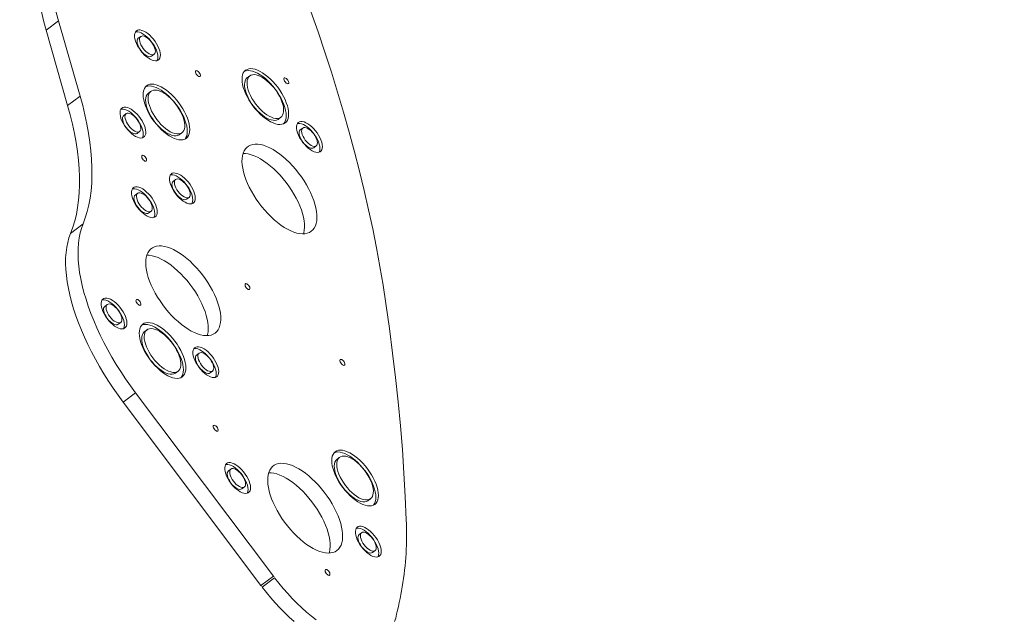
# Model space of a CAD drawing. Extents: x 5459245 to 5462690, y 5971016 to 5972523.
# Tile 189 of 198: x 5462456.528 to 5462457.365, y 5972219.592 to 5972220.1. Entities that reach past the tile are written whole.
import ezdxf

# ---------------------------------------------------------------- set-up
doc = ezdxf.new("R2010")
doc.units = 0
for name, color, linetype, lineweight in [('! DB - Obrzeże betonowe 8x30', 7, 'CONTINUOUS', 30), ('A_MAŁA ARCHITEKTURA', 195, 'CONTINUOUS', 9), ('A_PROJEKTY TOWARZYSZĄCE', 7, 'CONTINUOUS', 20)]:
    doc.layers.add(name, color=color, linetype=linetype, lineweight=lineweight)
doc.layers.add('ADT CCTV', color=102, linetype='CONTINUOUS')

# ---------------------------------------------------------------- blocks, each defined once
blk = doc.blocks.new('A$C792F184C')
at = {"layer": '! DB - Obrzeże betonowe 8x30', "const_width": 0.1}
blk.add_lwpolyline([(13.37285, 124.66634, 0.104169), (-5.16643, 75.97386), (-5.52686, 73.48727), (-5.82931, 70.97423), (-6.07328, 68.45634), (-6.26114, 65.93515), (-6.39526, 63.41223), (-6.47799, 60.88909), (-6.51168, 58.36728), (-6.49866, 55.8483), (-6.44125, 53.33366), (-6.34175, 50.82486), (-6.20311, 48.33514), (-2.98435, -2.40389)], format="xyb", dxfattribs=at)
blk = doc.blocks.new('A$C8d9de67b')
at = {"layer": 'A_MAŁA ARCHITEKTURA', "linetype": 'Continuous'}
for p, q in [((864, 1284.71), (864, 1282.06)), ((883, 1282.06), (883, 1284.71)), ((801.5, 1275.33), (801.5, 1272.68)), ((845.5, 1272.68), (845.5, 1275.33)), ((719, 1221.34), (719, 1218.69)), ((738, 1218.69), (738, 1221.34)), ((761.5, 1200.21), (761.5, 1197.56)), ((805.5, 1197.56), (805.5, 1200.21)), ((728.49, 1149.72), (666.46, 1173.44)), ((666.46, 1160.19), (666.46, 1173.44)), ((764, 1172.05), (764, 1169.4)), ((783, 1169.4), (783, 1172.05)), ((834, 1172.05), (834, 1169.4)), ((853, 1169.4), (853, 1172.05)), ((728.49, 1136.48), (666.46, 1160.19)), ((728.49, 1136.48), (728.49, 1149.72)), ((824, 1139.18), (824, 1136.53)), ((843, 1136.53), (843, 1139.18)), ((1106.5, 1141.52), (1106.5, 1138.88)), ((1150.5, 1138.88), (1150.5, 1141.52)), ((1169, 1118.05), (1169, 1115.4)), ((1188, 1115.4), (1188, 1118.05)), ((964, 1099.28), (964, 1096.63)), ((983, 1096.63), (983, 1099.28)), ((816.92, 1073.1), (816.92, 1086.34)), ((921.5, 1075.8), (921.5, 1073.15)), ((965.5, 1073.15), (965.5, 1075.8)), ((884, 1061.71), (884, 1059.07)), ((903, 1059.07), (903, 1061.71)), ((1059, 1061.72), (1059, 1059.07)), ((1078, 1059.07), (1078, 1061.72)), ((1153.5, 1035.89), (958.5, 1035.89)), ((958.5, 1022.65), (958.5, 1035.89)), ((1153.5, 1022.65), (1153.5, 1035.89)), ((1155.25, 1022.65), (1155.25, 1035.9)), ((1153.5, 1022.65), (958.5, 1022.65))]:
    blk.add_line(p, q, dxfattribs=at)
at = {"layer": 'A_MAŁA ARCHITEKTURA', "linetype": 'Continuous', "flags": 128}
for points in [[(661.05, 1384.6), (679.88, 1380.1), (698.54, 1375.44), (717.01, 1370.63), (735.29, 1365.66), (753.38, 1360.53), (771.26, 1355.25), (788.95, 1349.83), (806.42, 1344.25), (823.67, 1338.52), (840.7, 1332.66), (857.5, 1326.64), (874.07, 1320.49), (890.4, 1314.19), (906.48, 1307.76), (922.31, 1301.2), (937.89, 1294.5), (953.21, 1287.67), (968.26, 1280.71), (983.04, 1273.62), (997.55, 1266.41), (1011.78, 1259.08), (1025.72, 1251.63)], [(826.5, 1297.62), (826.32, 1297.14), (825.8, 1296.72), (825, 1296.4), (824.02, 1296.24), (822.98, 1296.24), (822, 1296.4), (821.2, 1296.72), (820.68, 1297.14), (820.5, 1297.62), (820.68, 1298.1), (821.2, 1298.53), (822, 1298.84), (822.98, 1299.01), (824.02, 1299.01), (825, 1298.84), (825.8, 1298.53), (826.32, 1298.1), (826.5, 1297.62)], [(873.5, 1277.44), (875.87, 1277.52), (878.18, 1277.78), (880.38, 1278.19), (882.42, 1278.76), (884.25, 1279.47), (885.83, 1280.3), (887.12, 1281.24), (888.09, 1282.25), (888.72, 1283.33), (888.99, 1284.43), (888.9, 1285.55), (888.45, 1286.64), (887.64, 1287.69), (886.51, 1288.67), (885.07, 1289.55), (883.36, 1290.33), (881.42, 1290.97), (879.29, 1291.46), (877.03, 1291.8), (874.69, 1291.97), (872.31, 1291.97), (869.97, 1291.8), (867.71, 1291.46), (865.58, 1290.97), (863.64, 1290.33), (861.93, 1289.55), (860.49, 1288.67), (859.36, 1287.69), (858.55, 1286.64), (858.1, 1285.55), (858.01, 1284.43), (858.28, 1283.33), (858.91, 1282.25), (859.88, 1281.24), (861.17, 1280.3), (862.75, 1279.47), (864.58, 1278.76), (866.62, 1278.19), (868.82, 1277.78), (871.13, 1277.52), (873.5, 1277.44)], [(888.74, 1283.39), (888.45, 1283.99), (887.64, 1285.04), (886.51, 1286.02), (885.07, 1286.91), (883.36, 1287.68), (881.42, 1288.32), (879.29, 1288.81), (877.03, 1289.15), (874.69, 1289.32), (872.31, 1289.32), (869.97, 1289.15), (867.71, 1288.81), (865.58, 1288.32), (863.64, 1287.68), (861.93, 1286.91), (860.49, 1286.02), (859.36, 1285.04), (858.55, 1283.99), (858.26, 1283.39)], [(823.5, 1262.18), (826.64, 1262.27), (829.73, 1262.51), (832.75, 1262.92), (835.65, 1263.49), (838.4, 1264.2), (840.96, 1265.05), (843.3, 1266.03), (845.39, 1267.13), (847.21, 1268.34), (848.73, 1269.63), (849.93, 1270.99), (850.8, 1272.4), (851.32, 1273.86), (851.5, 1275.33), (851.32, 1276.8), (850.8, 1278.25), (849.93, 1279.67), (848.73, 1281.03), (847.21, 1282.32), (845.39, 1283.52), (843.3, 1284.62), (840.96, 1285.61), (838.4, 1286.46), (835.65, 1287.17), (832.75, 1287.74), (829.73, 1288.14), (826.64, 1288.39), (823.5, 1288.47), (820.36, 1288.39), (817.27, 1288.14), (814.25, 1287.74), (811.35, 1287.17), (808.6, 1286.46), (806.04, 1285.61), (803.7, 1284.62), (801.61, 1283.52), (799.79, 1282.32), (798.27, 1281.03), (797.07, 1279.67), (796.2, 1278.25), (795.68, 1276.8), (795.5, 1275.33), (795.68, 1273.86), (796.2, 1272.4), (797.07, 1270.99), (798.27, 1269.63), (799.79, 1268.34), (801.61, 1267.13), (803.7, 1266.03), (806.04, 1265.05), (808.6, 1264.2), (811.35, 1263.49), (814.25, 1262.92), (817.27, 1262.51), (820.36, 1262.27), (823.5, 1262.18)], [(851.36, 1274), (851.32, 1274.15), (850.8, 1275.61), (849.93, 1277.02), (848.73, 1278.38), (847.21, 1279.67), (845.39, 1280.88), (843.3, 1281.98), (840.96, 1282.96), (838.4, 1283.81), (835.65, 1284.52), (832.75, 1285.09), (829.73, 1285.5), (826.64, 1285.74), (823.5, 1285.83), (820.36, 1285.74), (817.27, 1285.5), (814.25, 1285.09), (811.35, 1284.52), (808.6, 1283.81), (806.04, 1282.96), (803.7, 1281.98), (801.61, 1280.88), (799.79, 1279.67), (798.27, 1278.38), (797.07, 1277.02), (796.2, 1275.61), (795.68, 1274.15), (795.64, 1274)], [(823.5, 1265), (826.31, 1265.09), (829.08, 1265.34), (831.76, 1265.76), (834.3, 1266.33), (836.66, 1267.05), (838.81, 1267.91), (840.7, 1268.89), (842.31, 1269.97), (843.62, 1271.15), (844.59, 1272.39), (845.22, 1273.68), (845.49, 1275), (845.4, 1276.32), (844.95, 1277.63), (844.15, 1278.9), (843.01, 1280.11), (841.54, 1281.24), (839.79, 1282.27), (837.76, 1283.19), (835.5, 1283.99), (833.05, 1284.63), (830.43, 1285.13), (827.71, 1285.47), (824.91, 1285.64), (822.09, 1285.64), (819.29, 1285.47), (816.57, 1285.13), (813.95, 1284.63), (811.5, 1283.99), (809.24, 1283.19), (807.21, 1282.27), (805.46, 1281.24), (803.99, 1280.11), (802.85, 1278.9), (802.05, 1277.63), (801.6, 1276.32), (801.51, 1275), (801.78, 1273.68), (802.41, 1272.39), (803.38, 1271.15), (804.69, 1269.97), (806.3, 1268.89), (808.19, 1267.91), (810.34, 1267.05), (812.7, 1266.33), (815.24, 1265.76), (817.92, 1265.34), (820.69, 1265.09), (823.5, 1265)], [(873.5, 1280.25), (875.35, 1280.34), (877.14, 1280.59), (878.78, 1281), (880.22, 1281.56), (881.4, 1282.24), (882.28, 1283.01), (882.82, 1283.84), (883, 1284.71), (882.82, 1285.58), (882.28, 1286.42), (881.4, 1287.19), (880.22, 1287.87), (878.78, 1288.42), (877.14, 1288.83), (875.35, 1289.09), (873.5, 1289.17), (871.65, 1289.09), (869.86, 1288.83), (868.22, 1288.42), (866.78, 1287.87), (865.6, 1287.19), (864.72, 1286.42), (864.18, 1285.58), (864, 1284.71), (864.18, 1283.84), (864.72, 1283.01), (865.6, 1282.24), (866.78, 1281.56), (868.22, 1281), (869.86, 1280.59), (871.65, 1280.34), (873.5, 1280.25)], [(864, 1282.06), (864.18, 1281.19), (864.72, 1280.36), (865.6, 1279.59), (866.78, 1278.91), (868.22, 1278.36), (869.86, 1277.94), (871.65, 1277.69), (873.5, 1277.6)], [(873.5, 1277.6), (875.35, 1277.69), (877.14, 1277.94), (878.78, 1278.36), (880.22, 1278.91), (881.4, 1279.59), (882.28, 1280.36), (882.82, 1281.19), (883, 1282.06)], [(801.5, 1272.68), (801.51, 1272.35), (801.78, 1271.03), (802.41, 1269.74), (803.38, 1268.5), (804.69, 1267.33), (806.3, 1266.24), (808.19, 1265.26), (810.34, 1264.4), (812.7, 1263.68), (815.24, 1263.11), (817.92, 1262.69), (820.69, 1262.44), (823.5, 1262.35)], [(823.5, 1262.35), (826.31, 1262.44), (829.08, 1262.69), (831.76, 1263.11), (834.3, 1263.68), (836.66, 1264.4), (838.81, 1265.26), (840.7, 1266.24), (842.31, 1267.33), (843.62, 1268.5), (844.59, 1269.74), (845.22, 1271.03), (845.49, 1272.35), (845.5, 1272.68)], [(938.5, 1237.77), (938.32, 1235.9), (937.8, 1234.05), (936.92, 1232.22), (935.71, 1230.44), (934.17, 1228.72), (932.3, 1227.07), (930.14, 1225.5), (927.69, 1224.03), (924.97, 1222.66), (922, 1221.42), (918.81, 1220.3), (915.42, 1219.32), (911.86, 1218.48), (908.16, 1217.79), (904.34, 1217.26), (900.44, 1216.89), (896.48, 1216.69), (892.5, 1216.64), (888.53, 1216.77), (884.6, 1217.06), (880.74, 1217.51), (876.97, 1218.12), (873.34, 1218.88), (869.86, 1219.79), (866.57, 1220.84), (863.49, 1222.02), (860.64, 1223.33), (858.05, 1224.75), (855.74, 1226.27), (853.73, 1227.88), (852.02, 1229.57), (850.64, 1231.33), (849.6, 1233.13), (848.9, 1234.97), (848.54, 1236.83), (848.54, 1238.7), (848.9, 1240.56), (849.6, 1242.4), (850.64, 1244.21), (852.02, 1245.96), (853.73, 1247.65), (855.74, 1249.26), (858.05, 1250.78), (860.64, 1252.2), (863.49, 1253.51), (866.57, 1254.69), (869.86, 1255.74), (873.34, 1256.65), (876.97, 1257.42), (880.74, 1258.02), (884.6, 1258.47), (888.53, 1258.76), (892.5, 1258.89), (896.48, 1258.85), (900.44, 1258.64), (904.34, 1258.27), (908.16, 1257.74), (911.86, 1257.05), (915.42, 1256.22), (918.81, 1255.23), (922, 1254.12), (924.97, 1252.87), (927.69, 1251.5), (930.14, 1250.03), (932.3, 1248.46), (934.17, 1246.81), (935.71, 1245.09), (936.92, 1243.31), (937.8, 1241.49), (938.32, 1239.63), (938.5, 1237.77)], [(1025.72, 1251.63), (1044.39, 1241.34), (1062.76, 1230.93), (1080.85, 1220.41), (1098.64, 1209.78), (1116.13, 1199.05), (1133.32, 1188.2), (1150.2, 1177.26), (1166.78, 1166.2), (1183.06, 1155.05)], [(776.5, 1241.29), (776.32, 1240.8), (775.8, 1240.38), (775, 1240.07), (774.02, 1239.9), (772.98, 1239.9), (772, 1240.07), (771.2, 1240.38), (770.68, 1240.8), (770.5, 1241.29), (770.68, 1241.77), (771.2, 1242.19), (772, 1242.51), (772.98, 1242.67), (774.02, 1242.67), (775, 1242.51), (775.8, 1242.19), (776.32, 1241.77), (776.5, 1241.29)], [(850.77, 1231.14), (852.02, 1232.71), (853.73, 1234.4), (855.74, 1236.01), (858.05, 1237.54), (860.64, 1238.96), (863.49, 1240.26), (866.57, 1241.45), (869.86, 1242.5), (873.34, 1243.41), (876.97, 1244.17), (880.74, 1244.78), (884.6, 1245.23), (888.53, 1245.52), (892.5, 1245.64), (896.48, 1245.6), (900.44, 1245.39), (904.34, 1245.03), (908.16, 1244.5), (911.86, 1243.81), (915.42, 1242.97), (918.81, 1241.99), (922, 1240.87), (924.97, 1239.62), (927.69, 1238.26), (930.14, 1236.79), (932.3, 1235.22), (934.17, 1233.57), (935.71, 1231.84), (936.23, 1231.14)], [(666.46, 1173.44), (659.47, 1176.23), (652.75, 1179.16), (646.3, 1182.22), (640.15, 1185.41), (634.29, 1188.72), (628.74, 1192.15), (623.51, 1195.69), (618.62, 1199.33), (614.06, 1203.07), (609.85, 1206.89), (606, 1210.8), (602.51, 1214.78), (599.39, 1218.83), (596.64, 1222.94), (594.28, 1227.1)], [(728.5, 1214.06), (730.87, 1214.15), (733.18, 1214.4), (735.38, 1214.82), (737.42, 1215.39), (739.25, 1216.1), (740.83, 1216.93), (742.12, 1217.86), (743.09, 1218.88), (743.72, 1219.95), (743.99, 1221.06), (743.9, 1222.17), (743.45, 1223.27), (742.64, 1224.32), (741.51, 1225.3), (740.07, 1226.18), (738.36, 1226.95), (736.42, 1227.59), (734.29, 1228.09), (732.03, 1228.43), (729.69, 1228.6), (727.31, 1228.6), (724.97, 1228.43), (722.71, 1228.09), (720.58, 1227.59), (718.64, 1226.95), (716.93, 1226.18), (715.49, 1225.3), (714.36, 1224.32), (713.55, 1223.27), (713.1, 1222.17), (713.01, 1221.06), (713.28, 1219.95), (713.91, 1218.88), (714.88, 1217.86), (716.17, 1216.93), (717.75, 1216.1), (719.58, 1215.39), (721.62, 1214.82), (723.82, 1214.4), (726.13, 1214.15), (728.5, 1214.06)], [(743.74, 1220.02), (743.45, 1220.62), (742.64, 1221.67), (741.51, 1222.65), (740.07, 1223.53), (738.36, 1224.3), (736.42, 1224.95), (734.29, 1225.44), (732.03, 1225.78), (729.69, 1225.95), (727.31, 1225.95), (724.97, 1225.78), (722.71, 1225.44), (720.58, 1224.95), (718.64, 1224.3), (716.93, 1223.53), (715.49, 1222.65), (714.36, 1221.67), (713.55, 1220.62), (713.26, 1220.02)], [(728.5, 1216.88), (730.35, 1216.97), (732.14, 1217.22), (733.78, 1217.63), (735.22, 1218.19), (736.4, 1218.86), (737.28, 1219.63), (737.82, 1220.47), (738, 1221.34), (737.82, 1222.21), (737.28, 1223.05), (736.4, 1223.82), (735.22, 1224.49), (733.78, 1225.05), (732.14, 1225.46), (730.35, 1225.71), (728.5, 1225.8), (726.65, 1225.71), (724.86, 1225.46), (723.22, 1225.05), (721.78, 1224.49), (720.6, 1223.82), (719.72, 1223.05), (719.18, 1222.21), (719, 1221.34), (719.18, 1220.47), (719.72, 1219.63), (720.6, 1218.86), (721.78, 1218.19), (723.22, 1217.63), (724.86, 1217.22), (726.65, 1216.97), (728.5, 1216.88)], [(719, 1218.69), (719.18, 1217.82), (719.72, 1216.98), (720.6, 1216.21), (721.78, 1215.54), (723.22, 1214.98), (724.86, 1214.57), (726.65, 1214.32), (728.5, 1214.23)], [(728.5, 1214.23), (730.35, 1214.32), (732.14, 1214.57), (733.78, 1214.98), (735.22, 1215.54), (736.4, 1216.21), (737.28, 1216.98), (737.82, 1217.82), (738, 1218.69)], [(666.46, 1160.19), (659.47, 1162.98), (652.75, 1165.91), (646.3, 1168.98), (640.15, 1172.17), (634.29, 1175.48), (628.74, 1178.91), (623.51, 1182.45), (618.62, 1186.09), (614.06, 1189.82), (609.85, 1193.65), (606, 1197.55), (602.51, 1201.54), (599.39, 1205.58), (596.64, 1209.69), (594.28, 1213.85)], [(783.5, 1187.07), (786.64, 1187.15), (789.73, 1187.4), (792.75, 1187.81), (795.65, 1188.37), (798.4, 1189.08), (800.96, 1189.94), (803.3, 1190.92), (805.39, 1192.02), (807.21, 1193.22), (808.73, 1194.51), (809.93, 1195.87), (810.8, 1197.29), (811.32, 1198.74), (811.5, 1200.21), (811.32, 1201.69), (810.8, 1203.14), (809.93, 1204.56), (808.73, 1205.92), (807.21, 1207.21), (805.39, 1208.41), (803.3, 1209.51), (800.96, 1210.49), (798.4, 1211.34), (795.65, 1212.06), (792.75, 1212.62), (789.73, 1213.03), (786.64, 1213.28), (783.5, 1213.36), (780.36, 1213.28), (777.27, 1213.03), (774.25, 1212.62), (771.35, 1212.06), (768.6, 1211.34), (766.04, 1210.49), (763.7, 1209.51), (761.61, 1208.41), (759.79, 1207.21), (758.27, 1205.92), (757.07, 1204.56), (756.2, 1203.14), (755.68, 1201.69), (755.5, 1200.21), (755.68, 1198.74), (756.2, 1197.29), (757.07, 1195.87), (758.27, 1194.51), (759.79, 1193.22), (761.61, 1192.02), (763.7, 1190.92), (766.04, 1189.94), (768.6, 1189.08), (771.35, 1188.37), (774.25, 1187.81), (777.27, 1187.4), (780.36, 1187.15), (783.5, 1187.07)], [(811.36, 1198.89), (811.32, 1199.04), (810.8, 1200.49), (809.93, 1201.91), (808.73, 1203.27), (807.21, 1204.56), (805.39, 1205.76), (803.3, 1206.86), (800.96, 1207.84), (798.4, 1208.7), (795.65, 1209.41), (792.75, 1209.97), (789.73, 1210.38), (786.64, 1210.63), (783.5, 1210.71), (780.36, 1210.63), (777.27, 1210.38), (774.25, 1209.97), (771.35, 1209.41), (768.6, 1208.7), (766.04, 1207.84), (763.7, 1206.86), (761.61, 1205.76), (759.79, 1204.56), (758.27, 1203.27), (757.07, 1201.91), (756.2, 1200.49), (755.68, 1199.04), (755.64, 1198.89)], [(783.5, 1189.89), (786.31, 1189.97), (789.08, 1190.22), (791.76, 1190.64), (794.3, 1191.21), (796.66, 1191.94), (798.81, 1192.79), (800.7, 1193.77), (802.31, 1194.86), (803.62, 1196.03), (804.59, 1197.27), (805.22, 1198.57), (805.49, 1199.88), (805.4, 1201.21), (804.95, 1202.51), (804.15, 1203.78), (803.01, 1204.99), (801.54, 1206.12), (799.79, 1207.16), (797.76, 1208.08), (795.5, 1208.87), (793.05, 1209.52), (790.43, 1210.02), (787.71, 1210.35), (784.91, 1210.52), (782.09, 1210.52), (779.29, 1210.35), (776.57, 1210.02), (773.95, 1209.52), (771.5, 1208.87), (769.24, 1208.08), (767.21, 1207.16), (765.46, 1206.12), (763.99, 1204.99), (762.85, 1203.78), (762.05, 1202.51), (761.6, 1201.21), (761.51, 1199.88), (761.78, 1198.57), (762.41, 1197.27), (763.38, 1196.03), (764.69, 1194.86), (766.3, 1193.77), (768.19, 1192.79), (770.34, 1191.94), (772.7, 1191.21), (775.24, 1190.64), (777.92, 1190.22), (780.69, 1189.97), (783.5, 1189.89)], [(761.5, 1197.56), (761.51, 1197.23), (761.78, 1195.92), (762.41, 1194.63), (763.38, 1193.38), (764.69, 1192.21), (766.3, 1191.13), (768.19, 1190.15), (770.34, 1189.29), (772.7, 1188.57), (775.24, 1187.99), (777.92, 1187.57), (780.69, 1187.32), (783.5, 1187.24)], [(783.5, 1187.24), (786.31, 1187.32), (789.08, 1187.57), (791.76, 1187.99), (794.3, 1188.57), (796.66, 1189.29), (798.81, 1190.15), (800.7, 1191.13), (802.31, 1192.21), (803.62, 1193.38), (804.59, 1194.63), (805.22, 1195.92), (805.49, 1197.23), (805.5, 1197.56)], [(1046.5, 1191.99), (1046.32, 1191.51), (1045.8, 1191.09), (1045, 1190.77), (1044.02, 1190.6), (1042.98, 1190.6), (1042, 1190.77), (1041.2, 1191.09), (1040.68, 1191.51), (1040.5, 1191.99), (1040.68, 1192.47), (1041.2, 1192.9), (1042, 1193.21), (1042.98, 1193.38), (1044.02, 1193.38), (1045, 1193.21), (1045.8, 1192.9), (1046.32, 1192.47), (1046.5, 1191.99)], [(773.5, 1164.77), (775.87, 1164.85), (778.18, 1165.11), (780.38, 1165.52), (782.42, 1166.09), (784.25, 1166.8), (785.83, 1167.63), (787.12, 1168.57), (788.09, 1169.59), (788.72, 1170.66), (788.99, 1171.77), (788.9, 1172.88), (788.45, 1173.97), (787.64, 1175.02), (786.51, 1176), (785.07, 1176.89), (783.36, 1177.66), (781.42, 1178.3), (779.29, 1178.79), (777.03, 1179.13), (774.69, 1179.3), (772.31, 1179.3), (769.97, 1179.13), (767.71, 1178.79), (765.58, 1178.3), (763.64, 1177.66), (761.93, 1176.89), (760.49, 1176), (759.36, 1175.02), (758.55, 1173.97), (758.1, 1172.88), (758.01, 1171.77), (758.28, 1170.66), (758.91, 1169.59), (759.88, 1168.57), (761.17, 1167.63), (762.75, 1166.8), (764.58, 1166.09), (766.62, 1165.52), (768.82, 1165.11), (771.13, 1164.85), (773.5, 1164.77)], [(788.74, 1170.72), (788.45, 1171.32), (787.64, 1172.37), (786.51, 1173.35), (785.07, 1174.24), (783.36, 1175.01), (781.42, 1175.65), (779.29, 1176.15), (777.03, 1176.48), (774.69, 1176.65), (772.31, 1176.65), (769.97, 1176.48), (767.71, 1176.15), (765.58, 1175.65), (763.64, 1175.01), (761.93, 1174.24), (760.49, 1173.35), (759.36, 1172.37), (758.55, 1171.32), (758.26, 1170.72)], [(773.5, 1167.59), (775.35, 1167.67), (777.14, 1167.92), (778.78, 1168.34), (780.22, 1168.89), (781.4, 1169.57), (782.28, 1170.34), (782.82, 1171.18), (783, 1172.05), (782.82, 1172.92), (782.28, 1173.75), (781.4, 1174.52), (780.22, 1175.2), (778.78, 1175.75), (777.14, 1176.17), (775.35, 1176.42), (773.5, 1176.51), (771.65, 1176.42), (769.86, 1176.17), (768.22, 1175.75), (766.78, 1175.2), (765.6, 1174.52), (764.72, 1173.75), (764.18, 1172.92), (764, 1172.05), (764.18, 1171.18), (764.72, 1170.34), (765.6, 1169.57), (766.78, 1168.89), (768.22, 1168.34), (769.86, 1167.92), (771.65, 1167.67), (773.5, 1167.59)], [(843.5, 1164.77), (845.87, 1164.85), (848.18, 1165.11), (850.38, 1165.52), (852.42, 1166.09), (854.25, 1166.8), (855.83, 1167.63), (857.12, 1168.57), (858.09, 1169.59), (858.72, 1170.66), (858.99, 1171.77), (858.9, 1172.88), (858.45, 1173.97), (857.64, 1175.02), (856.51, 1176), (855.07, 1176.89), (853.36, 1177.66), (851.42, 1178.3), (849.29, 1178.79), (847.03, 1179.13), (844.69, 1179.3), (842.31, 1179.3), (839.97, 1179.13), (837.71, 1178.79), (835.58, 1178.3), (833.64, 1177.66), (831.93, 1176.89), (830.49, 1176), (829.36, 1175.02), (828.55, 1173.97), (828.1, 1172.88), (828.01, 1171.77), (828.28, 1170.66), (828.91, 1169.59), (829.88, 1168.57), (831.17, 1167.63), (832.75, 1166.8), (834.58, 1166.09), (836.62, 1165.52), (838.82, 1165.11), (841.13, 1164.85), (843.5, 1164.77)], [(858.74, 1170.72), (858.45, 1171.32), (857.64, 1172.37), (856.51, 1173.35), (855.07, 1174.24), (853.36, 1175.01), (851.42, 1175.65), (849.29, 1176.15), (847.03, 1176.48), (844.69, 1176.65), (842.31, 1176.65), (839.97, 1176.48), (837.71, 1176.15), (835.58, 1175.65), (833.64, 1175.01), (831.93, 1174.24), (830.49, 1173.35), (829.36, 1172.37), (828.55, 1171.32), (828.26, 1170.72)], [(843.5, 1167.59), (845.35, 1167.67), (847.14, 1167.92), (848.78, 1168.34), (850.22, 1168.89), (851.4, 1169.57), (852.28, 1170.34), (852.82, 1171.18), (853, 1172.05), (852.82, 1172.92), (852.28, 1173.75), (851.4, 1174.52), (850.22, 1175.2), (848.78, 1175.75), (847.14, 1176.17), (845.35, 1176.42), (843.5, 1176.51), (841.65, 1176.42), (839.86, 1176.17), (838.22, 1175.75), (836.78, 1175.2), (835.6, 1174.52), (834.72, 1173.75), (834.18, 1172.92), (834, 1172.05), (834.18, 1171.18), (834.72, 1170.34), (835.6, 1169.57), (836.78, 1168.89), (838.22, 1168.34), (839.86, 1167.92), (841.65, 1167.67), (843.5, 1167.59)], [(764, 1169.4), (764.18, 1168.53), (764.72, 1167.69), (765.6, 1166.92), (766.78, 1166.24), (768.22, 1165.69), (769.86, 1165.28), (771.65, 1165.02), (773.5, 1164.94)], [(773.5, 1164.94), (775.35, 1165.02), (777.14, 1165.28), (778.78, 1165.69), (780.22, 1166.24), (781.4, 1166.92), (782.28, 1167.69), (782.82, 1168.53), (783, 1169.4)], [(834, 1169.4), (834.18, 1168.53), (834.72, 1167.69), (835.6, 1166.92), (836.78, 1166.24), (838.22, 1165.69), (839.86, 1165.28), (841.65, 1165.02), (843.5, 1164.94)], [(843.5, 1164.94), (845.35, 1165.02), (847.14, 1165.28), (848.78, 1165.69), (850.22, 1166.24), (851.4, 1166.92), (852.28, 1167.69), (852.82, 1168.53), (853, 1169.4)], [(946.5, 1166.17), (946.32, 1165.69), (945.8, 1165.26), (945, 1164.95), (944.02, 1164.78), (942.98, 1164.78), (942, 1164.95), (941.2, 1165.26), (940.68, 1165.69), (940.5, 1166.17), (940.68, 1166.65), (941.2, 1167.08), (942, 1167.39), (942.98, 1167.56), (944.02, 1167.56), (945, 1167.39), (945.8, 1167.08), (946.32, 1166.65), (946.5, 1166.17)], [(806.5, 1161.48), (806.32, 1160.99), (805.8, 1160.57), (805, 1160.26), (804.02, 1160.09), (802.98, 1160.09), (802, 1160.26), (801.2, 1160.57), (800.68, 1160.99), (800.5, 1161.48), (800.68, 1161.96), (801.2, 1162.38), (802, 1162.7), (802.98, 1162.86), (804.02, 1162.86), (805, 1162.7), (805.8, 1162.38), (806.32, 1161.96), (806.5, 1161.48)], [(816.92, 1086.34), (813.97, 1090.95), (810.65, 1095.5), (806.96, 1099.99), (802.91, 1104.41), (798.49, 1108.75), (793.73, 1113.01), (788.62, 1117.18), (783.17, 1121.25), (777.39, 1125.22), (771.29, 1129.09), (764.88, 1132.84), (758.16, 1136.48), (751.16, 1139.99), (743.87, 1143.37), (736.31, 1146.61), (728.49, 1149.72)], [(1128.5, 1128.38), (1131.64, 1128.46), (1134.73, 1128.71), (1137.75, 1129.12), (1140.65, 1129.68), (1143.4, 1130.39), (1145.96, 1131.25), (1148.3, 1132.23), (1150.39, 1133.33), (1152.21, 1134.53), (1153.73, 1135.82), (1154.93, 1137.18), (1155.8, 1138.6), (1156.32, 1140.05), (1156.5, 1141.52), (1156.32, 1143), (1155.8, 1144.45), (1154.93, 1145.87), (1153.73, 1147.23), (1152.21, 1148.52), (1150.39, 1149.72), (1148.3, 1150.82), (1145.96, 1151.8), (1143.4, 1152.65), (1140.65, 1153.37), (1137.75, 1153.93), (1134.73, 1154.34), (1131.64, 1154.59), (1128.5, 1154.67), (1125.36, 1154.59), (1122.27, 1154.34), (1119.25, 1153.93), (1116.35, 1153.37), (1113.6, 1152.65), (1111.04, 1151.8), (1108.7, 1150.82), (1106.61, 1149.72), (1104.79, 1148.52), (1103.27, 1147.23), (1102.07, 1145.87), (1101.2, 1144.45), (1100.68, 1143), (1100.5, 1141.52), (1100.68, 1140.05), (1101.2, 1138.6), (1102.07, 1137.18), (1103.27, 1135.82), (1104.79, 1134.53), (1106.61, 1133.33), (1108.7, 1132.23), (1111.04, 1131.25), (1113.6, 1130.39), (1116.35, 1129.68), (1119.25, 1129.12), (1122.27, 1128.71), (1125.36, 1128.46), (1128.5, 1128.38)], [(1156.36, 1140.2), (1156.32, 1140.35), (1155.8, 1141.8), (1154.93, 1143.22), (1153.73, 1144.58), (1152.21, 1145.87), (1150.39, 1147.07), (1148.3, 1148.17), (1145.96, 1149.15), (1143.4, 1150.01), (1140.65, 1150.72), (1137.75, 1151.28), (1134.73, 1151.69), (1131.64, 1151.94), (1128.5, 1152.02), (1125.36, 1151.94), (1122.27, 1151.69), (1119.25, 1151.28), (1116.35, 1150.72), (1113.6, 1150.01), (1111.04, 1149.15), (1108.7, 1148.17), (1106.61, 1147.07), (1104.79, 1145.87), (1103.27, 1144.58), (1102.07, 1143.22), (1101.2, 1141.8), (1100.68, 1140.35), (1100.64, 1140.2)], [(1128.5, 1131.2), (1131.31, 1131.28), (1134.08, 1131.53), (1136.76, 1131.95), (1139.3, 1132.52), (1141.66, 1133.25), (1143.81, 1134.1), (1145.7, 1135.08), (1147.31, 1136.17), (1148.62, 1137.34), (1149.59, 1138.59), (1150.22, 1139.88), (1150.49, 1141.19), (1150.4, 1142.52), (1149.95, 1143.82), (1149.15, 1145.09), (1148.01, 1146.3), (1146.54, 1147.43), (1144.79, 1148.47), (1142.76, 1149.39), (1140.5, 1150.18), (1138.05, 1150.83), (1135.43, 1151.33), (1132.71, 1151.66), (1129.91, 1151.83), (1127.09, 1151.83), (1124.29, 1151.66), (1121.57, 1151.33), (1118.95, 1150.83), (1116.5, 1150.18), (1114.24, 1149.39), (1112.21, 1148.47), (1110.46, 1147.43), (1108.99, 1146.3), (1107.85, 1145.09), (1107.05, 1143.82), (1106.6, 1142.52), (1106.51, 1141.19), (1106.78, 1139.88), (1107.41, 1138.59), (1108.38, 1137.34), (1109.69, 1136.17), (1111.3, 1135.08), (1113.19, 1134.1), (1115.34, 1133.25), (1117.7, 1132.52), (1120.24, 1131.95), (1122.92, 1131.53), (1125.69, 1131.28), (1128.5, 1131.2)], [(833.5, 1131.9), (835.87, 1131.99), (838.18, 1132.24), (840.38, 1132.66), (842.42, 1133.22), (844.25, 1133.93), (845.83, 1134.77), (847.12, 1135.7), (848.09, 1136.72), (848.72, 1137.79), (848.99, 1138.9), (848.9, 1140.01), (848.45, 1141.11), (847.64, 1142.15), (846.51, 1143.13), (845.07, 1144.02), (843.36, 1144.79), (841.42, 1145.43), (839.29, 1145.93), (837.03, 1146.26), (834.69, 1146.43), (832.31, 1146.43), (829.97, 1146.26), (827.71, 1145.93), (825.58, 1145.43), (823.64, 1144.79), (821.93, 1144.02), (820.49, 1143.13), (819.36, 1142.15), (818.55, 1141.11), (818.1, 1140.01), (818.01, 1138.9), (818.28, 1137.79), (818.91, 1136.72), (819.88, 1135.7), (821.17, 1134.77), (822.75, 1133.93), (824.58, 1133.22), (826.62, 1132.66), (828.82, 1132.24), (831.13, 1131.99), (833.5, 1131.9)], [(848.74, 1137.85), (848.45, 1138.46), (847.64, 1139.5), (846.51, 1140.48), (845.07, 1141.37), (843.36, 1142.14), (841.42, 1142.78), (839.29, 1143.28), (837.03, 1143.61), (834.69, 1143.78), (832.31, 1143.78), (829.97, 1143.61), (827.71, 1143.28), (825.58, 1142.78), (823.64, 1142.14), (821.93, 1141.37), (820.49, 1140.48), (819.36, 1139.5), (818.55, 1138.46), (818.26, 1137.85)], [(833.5, 1134.72), (835.35, 1134.8), (837.14, 1135.06), (838.78, 1135.47), (840.22, 1136.02), (841.4, 1136.7), (842.28, 1137.47), (842.82, 1138.31), (843, 1139.18), (842.82, 1140.05), (842.28, 1140.88), (841.4, 1141.65), (840.22, 1142.33), (838.78, 1142.89), (837.14, 1143.3), (835.35, 1143.55), (833.5, 1143.64), (831.65, 1143.55), (829.86, 1143.3), (828.22, 1142.89), (826.78, 1142.33), (825.6, 1141.65), (824.72, 1140.88), (824.18, 1140.05), (824, 1139.18), (824.18, 1138.31), (824.72, 1137.47), (825.6, 1136.7), (826.78, 1136.02), (828.22, 1135.47), (829.86, 1135.06), (831.65, 1134.8), (833.5, 1134.72)], [(958.5, 1120.4), (958.32, 1118.53), (957.8, 1116.68), (956.92, 1114.85), (955.71, 1113.07), (954.17, 1111.35), (952.3, 1109.7), (950.14, 1108.13), (947.69, 1106.66), (944.97, 1105.3), (942, 1104.05), (938.81, 1102.93), (935.42, 1101.95), (931.86, 1101.11), (928.16, 1100.42), (924.34, 1099.89), (920.44, 1099.52), (916.48, 1099.32), (912.5, 1099.28), (908.53, 1099.4), (904.6, 1099.69), (900.74, 1100.14), (896.97, 1100.75), (893.34, 1101.51), (889.86, 1102.42), (886.57, 1103.47), (883.49, 1104.66), (880.64, 1105.96), (878.05, 1107.38), (875.74, 1108.9), (873.73, 1110.52), (872.02, 1112.21), (870.64, 1113.96), (869.6, 1115.76), (868.9, 1117.6), (868.54, 1119.46), (868.54, 1121.33), (868.9, 1123.19), (869.6, 1125.03), (870.64, 1126.84), (872.02, 1128.59), (873.73, 1130.28), (875.74, 1131.89), (878.05, 1133.41), (880.64, 1134.83), (883.49, 1136.14), (886.57, 1137.32), (889.86, 1138.37), (893.34, 1139.28), (896.97, 1140.05), (900.74, 1140.66), (904.6, 1141.11), (908.53, 1141.4), (912.5, 1141.52), (916.48, 1141.48), (920.44, 1141.27), (924.34, 1140.9), (928.16, 1140.37), (931.86, 1139.69), (935.42, 1138.85), (938.81, 1137.87), (942, 1136.75), (944.97, 1135.5), (947.69, 1134.14), (950.14, 1132.66), (952.3, 1131.1), (954.17, 1129.44), (955.71, 1127.72), (956.92, 1125.94), (957.8, 1124.12), (958.32, 1122.27), (958.5, 1120.4)], [(1106.5, 1138.88), (1106.51, 1138.54), (1106.78, 1137.23), (1107.41, 1135.94), (1108.38, 1134.69), (1109.69, 1133.52), (1111.3, 1132.44), (1113.19, 1131.46), (1115.34, 1130.6), (1117.7, 1129.88), (1120.24, 1129.3), (1122.92, 1128.88), (1125.69, 1128.63), (1128.5, 1128.55)], [(1128.5, 1128.55), (1131.31, 1128.63), (1134.08, 1128.88), (1136.76, 1129.3), (1139.3, 1129.88), (1141.66, 1130.6), (1143.81, 1131.46), (1145.7, 1132.44), (1147.31, 1133.52), (1148.62, 1134.69), (1149.59, 1135.94), (1150.22, 1137.23), (1150.49, 1138.54), (1150.5, 1138.88)], [(816.92, 1073.1), (813.97, 1077.71), (810.65, 1082.26), (806.96, 1086.74), (802.91, 1091.16), (798.49, 1095.5), (793.73, 1099.76), (788.62, 1103.93), (783.17, 1108.01), (777.39, 1111.98), (771.29, 1115.84), (764.88, 1119.6), (758.16, 1123.23), (751.16, 1126.74), (743.87, 1130.12), (736.31, 1133.37), (728.49, 1136.48)], [(824, 1136.53), (824.18, 1135.66), (824.72, 1134.82), (825.6, 1134.05), (826.78, 1133.37), (828.22, 1132.82), (829.86, 1132.41), (831.65, 1132.15), (833.5, 1132.07)], [(833.5, 1132.07), (835.35, 1132.15), (837.14, 1132.41), (838.78, 1132.82), (840.22, 1133.37), (841.4, 1134.05), (842.28, 1134.82), (842.82, 1135.66), (843, 1136.53)], [(870.77, 1113.78), (872.02, 1115.35), (873.73, 1117.04), (875.74, 1118.65), (878.05, 1120.17), (880.64, 1121.59), (883.49, 1122.9), (886.57, 1124.08), (889.86, 1125.13), (893.34, 1126.04), (896.97, 1126.8), (900.74, 1127.41), (904.6, 1127.86), (908.53, 1128.15), (912.5, 1128.27), (916.48, 1128.23), (920.44, 1128.03), (924.34, 1127.66), (928.16, 1127.13), (931.86, 1126.44), (935.42, 1125.6), (938.81, 1124.62), (942, 1123.5), (944.97, 1122.26), (947.69, 1120.89), (950.14, 1119.42), (952.3, 1117.85), (954.17, 1116.2), (955.71, 1114.48), (956.23, 1113.78)], [(1178.5, 1110.77), (1180.87, 1110.86), (1183.18, 1111.11), (1185.38, 1111.53), (1187.42, 1112.1), (1189.25, 1112.81), (1190.83, 1113.64), (1192.12, 1114.57), (1193.09, 1115.59), (1193.72, 1116.67), (1193.99, 1117.77), (1193.9, 1118.89), (1193.45, 1119.98), (1192.64, 1121.03), (1191.51, 1122.01), (1190.07, 1122.89), (1188.36, 1123.66), (1186.42, 1124.31), (1184.29, 1124.8), (1182.03, 1125.14), (1179.69, 1125.31), (1177.31, 1125.31), (1174.97, 1125.14), (1172.71, 1124.8), (1170.58, 1124.31), (1168.64, 1123.66), (1166.93, 1122.89), (1165.49, 1122.01), (1164.36, 1121.03), (1163.55, 1119.98), (1163.1, 1118.89), (1163.01, 1117.77), (1163.28, 1116.67), (1163.91, 1115.59), (1164.88, 1114.57), (1166.17, 1113.64), (1167.75, 1112.81), (1169.58, 1112.1), (1171.62, 1111.53), (1173.82, 1111.11), (1176.13, 1110.86), (1178.5, 1110.77)], [(1193.74, 1116.73), (1193.45, 1117.33), (1192.64, 1118.38), (1191.51, 1119.36), (1190.07, 1120.24), (1188.36, 1121.02), (1186.42, 1121.66), (1184.29, 1122.15), (1182.03, 1122.49), (1179.69, 1122.66), (1177.31, 1122.66), (1174.97, 1122.49), (1172.71, 1122.15), (1170.58, 1121.66), (1168.64, 1121.02), (1166.93, 1120.24), (1165.49, 1119.36), (1164.36, 1118.38), (1163.55, 1117.33), (1163.26, 1116.73)], [(1178.5, 1113.59), (1180.35, 1113.68), (1182.14, 1113.93), (1183.78, 1114.34), (1185.22, 1114.9), (1186.4, 1115.57), (1187.28, 1116.34), (1187.82, 1117.18), (1188, 1118.05), (1187.82, 1118.92), (1187.28, 1119.76), (1186.4, 1120.53), (1185.22, 1121.2), (1183.78, 1121.76), (1182.14, 1122.17), (1180.35, 1122.42), (1178.5, 1122.51), (1176.65, 1122.42), (1174.86, 1122.17), (1173.22, 1121.76), (1171.78, 1121.2), (1170.6, 1120.53), (1169.72, 1119.76), (1169.18, 1118.92), (1169, 1118.05), (1169.18, 1117.18), (1169.72, 1116.34), (1170.6, 1115.57), (1171.78, 1114.9), (1173.22, 1114.34), (1174.86, 1113.93), (1176.65, 1113.68), (1178.5, 1113.59)], [(1169, 1115.4), (1169.18, 1114.53), (1169.72, 1113.69), (1170.6, 1112.92), (1171.78, 1112.25), (1173.22, 1111.69), (1174.86, 1111.28), (1176.65, 1111.03), (1178.5, 1110.94)], [(1178.5, 1110.94), (1180.35, 1111.03), (1182.14, 1111.28), (1183.78, 1111.69), (1185.22, 1112.25), (1186.4, 1112.92), (1187.28, 1113.69), (1187.82, 1114.53), (1188, 1115.4)], [(973.5, 1092), (975.87, 1092.09), (978.18, 1092.34), (980.38, 1092.76), (982.42, 1093.33), (984.25, 1094.03), (985.83, 1094.87), (987.12, 1095.8), (988.09, 1096.82), (988.72, 1097.89), (988.99, 1099), (988.9, 1100.11), (988.45, 1101.21), (987.64, 1102.25), (986.51, 1103.23), (985.07, 1104.12), (983.36, 1104.89), (981.42, 1105.53), (979.29, 1106.03), (977.03, 1106.36), (974.69, 1106.53), (972.31, 1106.53), (969.97, 1106.36), (967.71, 1106.03), (965.58, 1105.53), (963.64, 1104.89), (961.93, 1104.12), (960.49, 1103.23), (959.36, 1102.25), (958.55, 1101.21), (958.1, 1100.11), (958.01, 1099), (958.28, 1097.89), (958.91, 1096.82), (959.88, 1095.8), (961.17, 1094.87), (962.75, 1094.03), (964.58, 1093.33), (966.62, 1092.76), (968.82, 1092.34), (971.13, 1092.09), (973.5, 1092)], [(1168.5, 1092.23), (1168.32, 1090.36), (1167.8, 1088.51), (1166.92, 1086.69), (1165.71, 1084.91), (1164.17, 1083.18), (1162.3, 1081.53), (1160.14, 1079.96), (1157.69, 1078.49), (1154.97, 1077.13), (1152, 1075.88), (1148.81, 1074.76), (1145.42, 1073.78), (1141.86, 1072.94), (1138.16, 1072.26), (1134.34, 1071.73), (1130.44, 1071.36), (1126.48, 1071.15), (1122.5, 1071.11), (1118.53, 1071.23), (1114.6, 1071.52), (1110.74, 1071.97), (1106.97, 1072.58), (1103.34, 1073.34), (1099.86, 1074.25), (1096.57, 1075.3), (1093.49, 1076.49), (1090.64, 1077.8), (1088.05, 1079.21), (1085.74, 1080.74), (1083.73, 1082.35), (1082.02, 1084.04), (1080.64, 1085.79), (1079.6, 1087.59), (1078.9, 1089.43), (1078.54, 1091.3), (1078.54, 1093.16), (1078.9, 1095.03), (1079.6, 1096.87), (1080.64, 1098.67), (1082.02, 1100.42), (1083.73, 1102.11), (1085.74, 1103.72), (1088.05, 1105.24), (1090.64, 1106.66), (1093.49, 1107.97), (1096.57, 1109.15), (1099.86, 1110.21), (1103.34, 1111.12), (1106.97, 1111.88), (1110.74, 1112.49), (1114.6, 1112.94), (1118.53, 1113.23), (1122.5, 1113.35), (1126.48, 1113.31), (1130.44, 1113.1), (1134.34, 1112.73), (1138.16, 1112.2), (1141.86, 1111.52), (1145.42, 1110.68), (1148.81, 1109.7), (1152, 1108.58), (1154.97, 1107.33), (1157.69, 1105.97), (1160.14, 1104.5), (1162.3, 1102.93), (1164.17, 1101.28), (1165.71, 1099.55), (1166.92, 1097.77), (1167.8, 1095.95), (1168.32, 1094.1), (1168.5, 1092.23)], [(988.74, 1097.95), (988.45, 1098.56), (987.64, 1099.6), (986.51, 1100.58), (985.07, 1101.47), (983.36, 1102.24), (981.42, 1102.88), (979.29, 1103.38), (977.03, 1103.71), (974.69, 1103.88), (972.31, 1103.88), (969.97, 1103.71), (967.71, 1103.38), (965.58, 1102.88), (963.64, 1102.24), (961.93, 1101.47), (960.49, 1100.58), (959.36, 1099.6), (958.55, 1098.56), (958.26, 1097.95)], [(973.5, 1094.82), (975.35, 1094.9), (977.14, 1095.16), (978.78, 1095.57), (980.22, 1096.12), (981.4, 1096.8), (982.28, 1097.57), (982.82, 1098.41), (983, 1099.28), (982.82, 1100.15), (982.28, 1100.98), (981.4, 1101.75), (980.22, 1102.43), (978.78, 1102.99), (977.14, 1103.4), (975.35, 1103.65), (973.5, 1103.74), (971.65, 1103.65), (969.86, 1103.4), (968.22, 1102.99), (966.78, 1102.43), (965.6, 1101.75), (964.72, 1100.98), (964.18, 1100.15), (964, 1099.28), (964.18, 1098.41), (964.72, 1097.57), (965.6, 1096.8), (966.78, 1096.12), (968.22, 1095.57), (969.86, 1095.16), (971.65, 1094.9), (973.5, 1094.82)], [(1080.77, 1085.61), (1082.02, 1087.18), (1083.73, 1088.87), (1085.74, 1090.48), (1088.05, 1092), (1090.64, 1093.42), (1093.49, 1094.73), (1096.57, 1095.91), (1099.86, 1096.96), (1103.34, 1097.87), (1106.97, 1098.63), (1110.74, 1099.24), (1114.6, 1099.69), (1118.53, 1099.98), (1122.5, 1100.11), (1126.48, 1100.07), (1130.44, 1099.86), (1134.34, 1099.49), (1138.16, 1098.96), (1141.86, 1098.27), (1145.42, 1097.44), (1148.81, 1096.45), (1152, 1095.33), (1154.97, 1094.09), (1157.69, 1092.72), (1160.14, 1091.25), (1162.3, 1089.68), (1164.17, 1088.03), (1165.71, 1086.31), (1166.23, 1085.61)], [(1244.37, 1097.69), (1246.29, 1095.11)], [(1204.97, 1042.71), (1199.93, 1041.34), (1194.72, 1040.11), (1189.36, 1039.04), (1183.88, 1038.12), (1178.29, 1037.35), (1172.61, 1036.74), (1166.86, 1036.3), (1161.07, 1036.02), (1155.25, 1035.9)], [(943.5, 1062.65), (946.64, 1062.74), (949.73, 1062.98), (952.75, 1063.39), (955.65, 1063.95), (958.4, 1064.67), (960.96, 1065.52), (963.3, 1066.5), (965.39, 1067.6), (967.21, 1068.8), (968.73, 1070.09), (969.93, 1071.46), (970.8, 1072.87), (971.32, 1074.33), (971.5, 1075.8), (971.32, 1077.27), (970.8, 1078.72), (969.93, 1080.14), (968.73, 1081.5), (967.21, 1082.79), (965.39, 1083.99), (963.3, 1085.09), (960.96, 1086.08), (958.4, 1086.93), (955.65, 1087.64), (952.75, 1088.21), (949.73, 1088.61), (946.64, 1088.86), (943.5, 1088.94), (940.36, 1088.86), (937.27, 1088.61), (934.25, 1088.21), (931.35, 1087.64), (928.6, 1086.93), (926.04, 1086.08), (923.7, 1085.09), (921.61, 1083.99), (919.79, 1082.79), (918.27, 1081.5), (917.07, 1080.14), (916.2, 1078.72), (915.68, 1077.27), (915.5, 1075.8), (915.68, 1074.33), (916.2, 1072.87), (917.07, 1071.46), (918.27, 1070.09), (919.79, 1068.8), (921.61, 1067.6), (923.7, 1066.5), (926.04, 1065.52), (928.6, 1064.67), (931.35, 1063.95), (934.25, 1063.39), (937.27, 1062.98), (940.36, 1062.74), (943.5, 1062.65)], [(964, 1096.63), (964.18, 1095.76), (964.72, 1094.92), (965.6, 1094.15), (966.78, 1093.47), (968.22, 1092.92), (969.86, 1092.51), (971.65, 1092.25), (973.5, 1092.17)], [(973.5, 1092.17), (975.35, 1092.25), (977.14, 1092.51), (978.78, 1092.92), (980.22, 1093.47), (981.4, 1094.15), (982.28, 1094.92), (982.82, 1095.76), (983, 1096.63)], [(958.5, 1035.89), (951.16, 1035.98), (943.84, 1036.24), (936.56, 1036.67), (929.33, 1037.27), (922.17, 1038.03), (915.11, 1038.97), (908.15, 1040.07), (901.32, 1041.33), (894.63, 1042.75), (888.1, 1044.32), (881.75, 1046.05), (875.58, 1047.92), (869.63, 1049.93), (863.89, 1052.08), (858.4, 1054.37), (853.15, 1056.78), (848.16, 1059.31), (843.45, 1061.95), (839.02, 1064.7), (834.9, 1067.55), (831.08, 1070.49), (827.58, 1073.52), (824.41, 1076.63), (821.57, 1079.81), (819.07, 1083.05), (816.92, 1086.34)], [(901.5, 1084.01), (901.32, 1083.53), (900.8, 1083.11), (900, 1082.79), (899.02, 1082.63), (897.98, 1082.63), (897, 1082.79), (896.2, 1083.11), (895.68, 1083.53), (895.5, 1084.01), (895.68, 1084.49), (896.2, 1084.92), (897, 1085.23), (897.98, 1085.4), (899.02, 1085.4), (900, 1085.23), (900.8, 1084.92), (901.32, 1084.49), (901.5, 1084.01)], [(971.36, 1074.47), (971.32, 1074.62), (970.8, 1076.07), (969.93, 1077.49), (968.73, 1078.85), (967.21, 1080.14), (965.39, 1081.35), (963.3, 1082.44), (960.96, 1083.43), (958.4, 1084.28), (955.65, 1084.99), (952.75, 1085.56), (949.73, 1085.96), (946.64, 1086.21), (943.5, 1086.29), (940.36, 1086.21), (937.27, 1085.96), (934.25, 1085.56), (931.35, 1084.99), (928.6, 1084.28), (926.04, 1083.43), (923.7, 1082.44), (921.61, 1081.35), (919.79, 1080.14), (918.27, 1078.85), (917.07, 1077.49), (916.2, 1076.07), (915.68, 1074.62), (915.64, 1074.47)], [(943.5, 1065.47), (946.31, 1065.55), (949.08, 1065.81), (951.76, 1066.22), (954.3, 1066.8), (956.66, 1067.52), (958.81, 1068.38), (960.7, 1069.36), (962.31, 1070.44), (963.62, 1071.62), (964.59, 1072.86), (965.22, 1074.15), (965.49, 1075.47), (965.4, 1076.79), (964.95, 1078.1), (964.15, 1079.37), (963.01, 1080.58), (961.54, 1081.71), (959.79, 1082.74), (957.76, 1083.66), (955.5, 1084.45), (953.05, 1085.1), (950.43, 1085.6), (947.71, 1085.94), (944.91, 1086.11), (942.09, 1086.11), (939.29, 1085.94), (936.57, 1085.6), (933.95, 1085.1), (931.5, 1084.45), (929.24, 1083.66), (927.21, 1082.74), (925.46, 1081.71), (923.99, 1080.58), (922.85, 1079.37), (922.05, 1078.1), (921.6, 1076.79), (921.51, 1075.47), (921.78, 1074.15), (922.41, 1072.86), (923.38, 1071.62), (924.69, 1070.44), (926.3, 1069.36), (928.19, 1068.38), (930.34, 1067.52), (932.7, 1066.8), (935.24, 1066.22), (937.92, 1065.81), (940.69, 1065.55), (943.5, 1065.47)], [(958.5, 1022.65), (951.16, 1022.73), (943.84, 1022.99), (936.56, 1023.42), (929.33, 1024.02), (922.17, 1024.79), (915.11, 1025.72), (908.15, 1026.82), (901.32, 1028.08), (894.63, 1029.5), (888.1, 1031.08), (881.75, 1032.8), (875.58, 1034.68), (869.63, 1036.69), (863.89, 1038.84), (858.4, 1041.12), (853.15, 1043.53), (848.16, 1046.06), (843.45, 1048.7), (839.02, 1051.45), (834.9, 1054.3), (831.08, 1057.25), (827.58, 1060.28), (824.41, 1063.38), (821.57, 1066.56), (819.07, 1069.8), (816.92, 1073.1)], [(921.5, 1073.15), (921.51, 1072.82), (921.78, 1071.5), (922.41, 1070.21), (923.38, 1068.97), (924.69, 1067.8), (926.3, 1066.71), (928.19, 1065.73), (930.34, 1064.87), (932.7, 1064.15), (935.24, 1063.58), (937.92, 1063.16), (940.69, 1062.91), (943.5, 1062.82)], [(943.5, 1062.82), (946.31, 1062.91), (949.08, 1063.16), (951.76, 1063.58), (954.3, 1064.15), (956.66, 1064.87), (958.81, 1065.73), (960.7, 1066.71), (962.31, 1067.8), (963.62, 1068.97), (964.59, 1070.21), (965.22, 1071.5), (965.49, 1072.82), (965.5, 1073.15)], [(1026.5, 1072.28), (1026.32, 1071.79), (1025.8, 1071.37), (1025, 1071.06), (1024.02, 1070.89), (1022.98, 1070.89), (1022, 1071.06), (1021.2, 1071.37), (1020.68, 1071.79), (1020.5, 1072.28), (1020.68, 1072.76), (1021.2, 1073.18), (1022, 1073.5), (1022.98, 1073.66), (1024.02, 1073.66), (1025, 1073.5), (1025.8, 1073.18), (1026.32, 1072.76), (1026.5, 1072.28)], [(1181.5, 1074.62), (1181.32, 1074.14), (1180.8, 1073.72), (1180, 1073.4), (1179.02, 1073.24), (1177.98, 1073.24), (1177, 1073.4), (1176.2, 1073.72), (1175.68, 1074.14), (1175.5, 1074.62), (1175.68, 1075.1), (1176.2, 1075.53), (1177, 1075.84), (1177.98, 1076.01), (1179.02, 1076.01), (1180, 1075.84), (1180.8, 1075.53), (1181.32, 1075.1), (1181.5, 1074.62)], [(893.5, 1054.44), (895.87, 1054.52), (898.18, 1054.78), (900.38, 1055.19), (902.42, 1055.76), (904.25, 1056.47), (905.83, 1057.3), (907.12, 1058.24), (908.09, 1059.25), (908.72, 1060.33), (908.99, 1061.44), (908.9, 1062.55), (908.45, 1063.64), (907.64, 1064.69), (906.51, 1065.67), (905.07, 1066.56), (903.36, 1067.33), (901.42, 1067.97), (899.29, 1068.46), (897.03, 1068.8), (894.69, 1068.97), (892.31, 1068.97), (889.97, 1068.8), (887.71, 1068.46), (885.58, 1067.97), (883.64, 1067.33), (881.93, 1066.56), (880.49, 1065.67), (879.36, 1064.69), (878.55, 1063.64), (878.1, 1062.55), (878.01, 1061.44), (878.28, 1060.33), (878.91, 1059.25), (879.88, 1058.24), (881.17, 1057.3), (882.75, 1056.47), (884.58, 1055.76), (886.62, 1055.19), (888.82, 1054.78), (891.13, 1054.52), (893.5, 1054.44)], [(908.74, 1060.39), (908.45, 1060.99), (907.64, 1062.04), (906.51, 1063.02), (905.07, 1063.91), (903.36, 1064.68), (901.42, 1065.32), (899.29, 1065.81), (897.03, 1066.15), (894.69, 1066.32), (892.31, 1066.32), (889.97, 1066.15), (887.71, 1065.81), (885.58, 1065.32), (883.64, 1064.68), (881.93, 1063.91), (880.49, 1063.02), (879.36, 1062.04), (878.55, 1060.99), (878.26, 1060.39)], [(893.5, 1057.25), (895.35, 1057.34), (897.14, 1057.59), (898.78, 1058.01), (900.22, 1058.56), (901.4, 1059.24), (902.28, 1060.01), (902.82, 1060.84), (903, 1061.71), (902.82, 1062.58), (902.28, 1063.42), (901.4, 1064.19), (900.22, 1064.87), (898.78, 1065.42), (897.14, 1065.83), (895.35, 1066.09), (893.5, 1066.17), (891.65, 1066.09), (889.86, 1065.83), (888.22, 1065.42), (886.78, 1064.87), (885.6, 1064.19), (884.72, 1063.42), (884.18, 1062.58), (884, 1061.71), (884.18, 1060.84), (884.72, 1060.01), (885.6, 1059.24), (886.78, 1058.56), (888.22, 1058.01), (889.86, 1057.59), (891.65, 1057.34), (893.5, 1057.25)], [(1068.5, 1054.44), (1070.87, 1054.53), (1073.18, 1054.78), (1075.38, 1055.2), (1077.42, 1055.77), (1079.25, 1056.48), (1080.83, 1057.31), (1082.12, 1058.24), (1083.09, 1059.26), (1083.72, 1060.33), (1083.99, 1061.44), (1083.9, 1062.55), (1083.45, 1063.65), (1082.64, 1064.7), (1081.51, 1065.67), (1080.07, 1066.56), (1078.36, 1067.33), (1076.42, 1067.97), (1074.29, 1068.47), (1072.03, 1068.8), (1069.69, 1068.97), (1067.31, 1068.97), (1064.97, 1068.8), (1062.71, 1068.47), (1060.58, 1067.97), (1058.64, 1067.33), (1056.93, 1066.56), (1055.49, 1065.67), (1054.36, 1064.7), (1053.55, 1063.65), (1053.1, 1062.55), (1053.01, 1061.44), (1053.28, 1060.33), (1053.91, 1059.26), (1054.88, 1058.24), (1056.17, 1057.31), (1057.75, 1056.48), (1059.58, 1055.77), (1061.62, 1055.2), (1063.82, 1054.78), (1066.13, 1054.53), (1068.5, 1054.44)], [(1083.74, 1060.39), (1083.45, 1061), (1082.64, 1062.05), (1081.51, 1063.03), (1080.07, 1063.91), (1078.36, 1064.68), (1076.42, 1065.33), (1074.29, 1065.82), (1072.03, 1066.16), (1069.69, 1066.33), (1067.31, 1066.33), (1064.97, 1066.16), (1062.71, 1065.82), (1060.58, 1065.33), (1058.64, 1064.68), (1056.93, 1063.91), (1055.49, 1063.03), (1054.36, 1062.05), (1053.55, 1061), (1053.26, 1060.39)], [(1068.5, 1057.26), (1070.35, 1057.35), (1072.14, 1057.6), (1073.78, 1058.01), (1075.22, 1058.57), (1076.4, 1059.24), (1077.28, 1060.01), (1077.82, 1060.85), (1078, 1061.72), (1077.82, 1062.59), (1077.28, 1063.43), (1076.4, 1064.2), (1075.22, 1064.87), (1073.78, 1065.43), (1072.14, 1065.84), (1070.35, 1066.09), (1068.5, 1066.18), (1066.65, 1066.09), (1064.86, 1065.84), (1063.22, 1065.43), (1061.78, 1064.87), (1060.6, 1064.2), (1059.72, 1063.43), (1059.18, 1062.59), (1059, 1061.72), (1059.18, 1060.85), (1059.72, 1060.01), (1060.6, 1059.24), (1061.78, 1058.57), (1063.22, 1058.01), (1064.86, 1057.6), (1066.65, 1057.35), (1068.5, 1057.26)], [(1194.72, 1026.87), (1189.36, 1025.79), (1183.88, 1024.87), (1178.29, 1024.11), (1172.61, 1023.5), (1166.86, 1023.05), (1161.07, 1022.77), (1155.25, 1022.65)], [(884, 1059.07), (884.18, 1058.2), (884.72, 1057.36), (885.6, 1056.59), (886.78, 1055.91), (888.22, 1055.36), (889.86, 1054.94), (891.65, 1054.69), (893.5, 1054.61)], [(893.5, 1054.61), (895.35, 1054.69), (897.14, 1054.94), (898.78, 1055.36), (900.22, 1055.91), (901.4, 1056.59), (902.28, 1057.36), (902.82, 1058.2), (903, 1059.07)], [(1059, 1059.07), (1059.18, 1058.2), (1059.72, 1057.36), (1060.6, 1056.59), (1061.78, 1055.92), (1063.22, 1055.36), (1064.86, 1054.95), (1066.65, 1054.7), (1068.5, 1054.61)], [(1068.5, 1054.61), (1070.35, 1054.7), (1072.14, 1054.95), (1073.78, 1055.36), (1075.22, 1055.92), (1076.4, 1056.59), (1077.28, 1057.36), (1077.82, 1058.2), (1078, 1059.07)]]:
    blk.add_lwpolyline(points, dxfattribs=at)
at = {"layer": 'A_MAŁA ARCHITEKTURA', "linetype": 'Continuous'}
for centre, radius, start, end in [((1029.7, 930.92), 271.58, 43.56283, 55.61925), ((925.06, 835.69), 413.04, 39.37008, 43.13197), ((1153.5, 1318.73), 282.84, 270, 270.35389), ((1153.5, 1305.49), 282.84, 270, 270.35389)]:
    blk.add_arc(centre, radius, start, end, dxfattribs=at)
blk = doc.blocks.new('A770198')
at = {"layer": 'ADT CCTV', "color": 140, "lineweight": 9}
blk.add_arc((30, 19.04213), 30, 140.600538, 219.400538, dxfattribs=at)
blk = doc.blocks.new('G$CFAE608CC')
at = {"layer": 'ADT CCTV', "rotation": 90}
blk.add_blockref('A770198', (38.08383, 0), dxfattribs=at)

msp = doc.modelspace()

# ---------------------------------------------------------------- block references
at = {"layer": 'A_MAŁA ARCHITEKTURA', "xscale": 0.001, "yscale": 0.001, "zscale": 0.001, "rotation": 306.9280860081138}
msp.add_blockref('A$C8d9de67b', (5462455.22227, 5972219.927), dxfattribs=at)
at = {"layer": 'A_PROJEKTY TOWARZYSZĄCE'}
msp.add_blockref('A$C792F184C', (5462461.02093, 5972101.94537), dxfattribs=at)
at = {"layer": 'ADT CCTV', "rotation": 184.5356804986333}
msp.add_blockref('G$CFAE608CC', (5462467.50941, 5972223.83045), dxfattribs=at)

doc.saveas('drawing.dxf')
